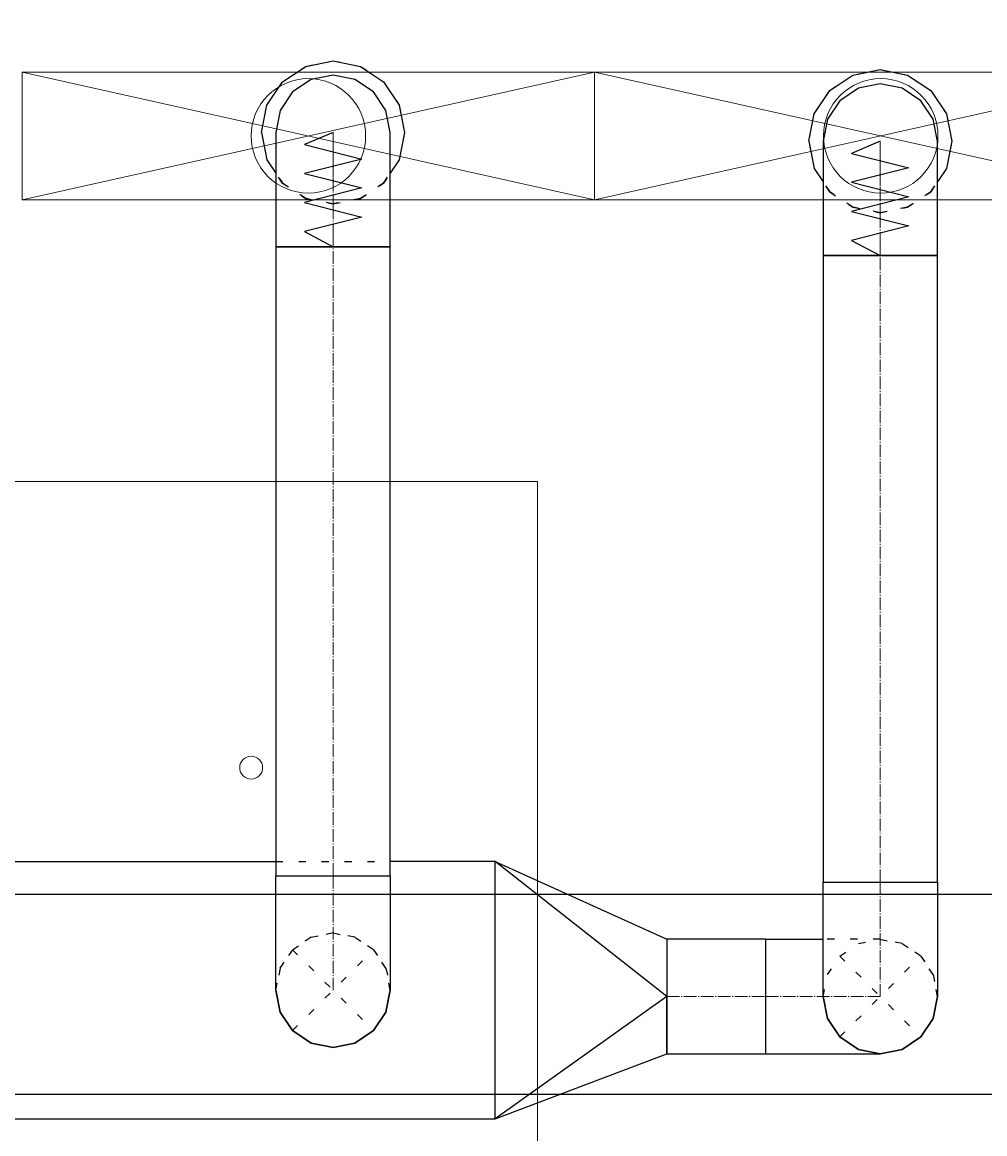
# Model space of a CAD drawing. Header units: centimetres. Extents: x -228435 to 46820, y -89367 to 152985.
# Tile 104 of 256: x -15040 to -13358, y 18260 to 20203. Entities that reach past the tile are written whole.
import ezdxf

# ---------------------------------------------------------------- set-up
doc = ezdxf.new("R2010")
doc.units = ezdxf.units.CM
doc.header["$LTSCALE"] = 50
doc.header["$PDMODE"] = 35
doc.header["$PDSIZE"] = 0.1
for name, pattern in [('CADVENT_CENTERLINE', [9.9, 7.4, -1, 0.5, -1]), ('CADVENT_HIDDEN', [0.8, 0.25, -0.55]), ('Kondygnacja  -0_5$0$HIDDEN', [9.525, 6.35, -3.175]), ('Kondygnacja  -0_5$0$HIDDEN2', [4.7625, 3.175, -1.5875])]:
    doc.linetypes.add(name, pattern=pattern)
doc.layers.get('0').update_dxf_attribs({"color": 8})
doc.layers.get('DEFPOINTS').update_dxf_attribs({"color": 8})
for name, color, linetype in [('01-103-Went PP_poziom-0_5$0$L_Nawiew', 250, 'Continuous'), ('bgde-nawiewDETAILS', 1, 'Continuous'), ('bgde-nawiewEXP', 250, 'Continuous'), ('bgde-nawiewHIDDEN', 250, 'Continuous'), ('Kondygnacja  -0_5$0$ARCH_KONSTR_POWYŻEJ RZUTU', 8, 'Kondygnacja  -0_5$0$HIDDEN'), ('Kondygnacja  -0_5$0$ARCH_KONSTR_POWYŻEJ RZUTU_IST', 8, 'Kondygnacja  -0_5$0$HIDDEN2')]:
    doc.layers.add(name, color=color, linetype=linetype)
for name, color, linetype, lineweight in [('bgde-nawiewCEN', 7, 'Continuous', 13), ('bgde_nawiewnik', 11, 'Continuous', 5), ('Kondygnacja  -0_5$0$ARCH_INFO_WYMIARY', 8, 'Continuous', 9), ('SU Lampy kwadratowe  -05$0$ARCH_SUFITY_PODWIESZANE', 8, 'Continuous', 9)]:
    doc.layers.add(name, color=color, linetype=linetype, lineweight=lineweight)
doc.styles.add('Kondygnacja  -0_5$0$Romans', font='Romans.shx', dxfattribs={"width": 0.7})
doc.dimstyles.new('Kondygnacja  -0_5$0$Wymiary 1-100', dxfattribs={"dimtxt": 12, "dimasz": 10, "dimexe": 5, "dimexo": 0, "dimgap": 4, "dimtad": 1, "dimrnd": 0.5, "dimzin": 12, "dimdsep": 46, "dimtxsty": 'Kondygnacja  -0_5$0$Romans', "dimblk": 'Kondygnacja  -0_5$0$_Oblique', "dimcen": 10, "dimdle": 10, "dimclrt": 55, "dimazin": 0, "dimtfac": 1, "dimtmove": 1, "dimatfit": 3, "dimfxl": 8, "dimfxlon": 1, "dimtolj": 1, "dimtzin": 0, "dimarcsym": 0})

# ---------------------------------------------------------------- blocks, each defined once
blk = doc.blocks.new('SU Lampy kwadratowe  -05$0$moduł sufitu')
at = {"layer": 'SU Lampy kwadratowe  -05$0$ARCH_SUFITY_PODWIESZANE'}
blk.add_lwpolyline([(60, -360), (240, -360), (240, -540), (60, -540)], close=True, dxfattribs=at)
blk.add_circle((190, -410), 2, dxfattribs=at)
blk = doc.blocks.new('SU Lampy kwadratowe  -05')
at = {"layer": 'SU Lampy kwadratowe  -05$0$ARCH_SUFITY_PODWIESZANE'}
blk.add_blockref('SU Lampy kwadratowe  -05$0$moduł sufitu', (10460, 6800), dxfattribs=at)
blk = doc.blocks.new('Kondygnacja  -0_5$0$konstrukcja istniejąca -0.5')
at = {"layer": 'Kondygnacja  -0_5$0$ARCH_KONSTR_POWYŻEJ RZUTU_IST', "ltscale": 10}
for points in [[(9938, 6367.89), (10982, 6367.89)], [(10982, 6332.89), (9938, 6332.89)]]:
    blk.add_lwpolyline(points, dxfattribs=at)
blk = doc.blocks.new('Kondygnacja  -0_5$0$_Oblique')
at = {"color": 0, "linetype": 'ByBlock', "lineweight": -2}
blk.add_line((-0.5, -0.5), (0.5, 0.5), dxfattribs=at)
blk = doc.blocks.new('*D212')
at = {"layer": 'DEFPOINTS', "color": 0}
for p in [(-30586.3, 81900), (-30681.1, 12489.5), (9064, 12489.5)]:
    blk.add_point(p, dxfattribs=at)
at = {"layer": 'Kondygnacja  -0_5$0$ARCH_INFO_WYMIARY', "color": 0, "lineweight": -2}
for p, q in [((-30673.1, 81900), (-30686.1, 81900)), ((-30681.1, 81910), (-30681.1, 12479.5)), ((-30673.1, 12489.5), (-30686.1, 12489.5))]:
    blk.add_line(p, q, dxfattribs=at)
at = {"layer": 'Kondygnacja  -0_5$0$ARCH_INFO_WYMIARY', "color": 0, "lineweight": -2, "xscale": 10, "yscale": 10, "zscale": 10}
for p, rotation in [((-30681.1, 81900), 90), ((-30681.1, 12489.5), 270)]:
    blk.add_blockref('Kondygnacja  -0_5$0$_Oblique', p, dxfattribs=dict(at, rotation=rotation))
at = {"layer": 'Kondygnacja  -0_5$0$ARCH_INFO_WYMIARY', "color": 55, "insert": (-30691.1, 47194.8), "char_height": 12, "attachment_point": 5, "rotation": 90, "style": 'Kondygnacja  -0_5$0$Romans'}
blk.add_mtext('\\A1;69410.5', dxfattribs=at)
blk = doc.blocks.new('A$C066D7839')
at = {"layer": 'bgde_nawiewnik'}
for p, q in [((-50, -11.15), (-50, 11.15)), ((-50, 11.15), (50, 11.15)), ((-50, -11.15), (50, 11.15)), ((50, -11.15), (-50, 11.15)), ((50, 11.15), (50, -11.15)), ((50, -11.15), (-50, -11.15))]:
    blk.add_line(p, q, dxfattribs=at)
blk.add_circle((0, 0), 10, dxfattribs=at)

msp = doc.modelspace()

# ---------------------------------------------------------------- linework, layer by layer
at = {"layer": 'bgde-nawiewCEN', "linetype": 'CADVENT_CENTERLINE', "ltscale": 0.06}
for p, q in [((-14496.891, 20009.546), (-14496.891, 20010.02)), ((-14496.891, 20008.421), (-14496.891, 20009.546)), ((-14496.891, 20006.231), (-14496.891, 20008.421)), ((-14496.891, 20002.619), (-14496.891, 20006.231)), ((-14496.891, 19997.231), (-14496.891, 20002.619)), ((-14496.891, 19989.712), (-14496.891, 19997.231)), ((-14496.891, 19979.705), (-14496.891, 19989.712)), ((-13540.819, 19994.251), (-13540.819, 19994.725)), ((-13540.819, 19993.125), (-13540.819, 19994.251)), ((-13540.819, 19990.932), (-13540.819, 19993.125)), ((-13540.819, 19987.317), (-13540.819, 19990.932)), ((-14496.891, 19966.857), (-14496.891, 19979.705)), ((-13540.819, 19981.925), (-13540.819, 19987.317)), ((-13540.819, 19974.399), (-13540.819, 19981.925)), ((-13540.819, 19964.384), (-13540.819, 19974.399)), ((-14496.891, 19950.812), (-14496.891, 19966.857)), ((-14496.891, 19931.214), (-14496.891, 19950.812)), ((-13540.819, 19951.525), (-13540.819, 19964.384)), ((-13540.819, 19935.465), (-13540.819, 19951.525)), ((-14496.891, 19907.708), (-14496.891, 19931.214)), ((-13540.819, 19915.851), (-13540.819, 19935.465)), ((-13540.819, 19892.325), (-13540.819, 19915.851)), ((-14496.891, 19879.94), (-14496.891, 19907.708)), ((-13540.819, 19864.532), (-13540.819, 19892.325)), ((-14496.891, 19828.873), (-14496.891, 19879.94)), ((-13540.819, 19813.421), (-13540.819, 19864.532)), ((-14496.891, 19810.192), (-14496.891, 19828.873)), ((-13540.819, 19794.725), (-13540.819, 19813.421)), ((-14496.891, 18711.102), (-14496.891, 19810.192)), ((-13540.819, 18700), (-13540.819, 19794.725)), ((-14496.891, 18711.102), (-14496.891, 18511.102)), ((-13540.819, 18700), (-13540.819, 18500)), ((-13913.637, 18500), (-13740.819, 18500)), ((-13740.819, 18500), (-13540.819, 18500))]:
    msp.add_line(p, q, dxfattribs=at)
at = {"layer": 'bgde-nawiewDETAILS', "linetype": 'CADVENT_HIDDEN'}
for p, q in [((-14567.602, 18440.392), (-14426.18, 18581.813)), ((-14567.602, 18581.813), (-14426.18, 18440.392)), ((-13611.529, 18429.289), (-13470.108, 18570.711)), ((-13611.529, 18570.711), (-13470.108, 18429.289))]:
    msp.add_line(p, q, dxfattribs=at)
at = {"layer": 'bgde-nawiewEXP', "linetype": 'Continuous'}
for points in [[(-14621.891, 20010.02), (-14612.376, 20057.855), (-14585.279, 20098.408), (-14544.726, 20125.505), (-14496.891, 20135.02), (-14449.055, 20125.505), (-14408.503, 20098.408), (-14381.406, 20057.855), (-14371.891, 20010.02), (-14381.406, 19962.184), (-14396.891, 19939.01)], [(-13665.819, 19994.725), (-13656.304, 20042.56), (-13629.207, 20083.113), (-13588.654, 20110.21), (-13540.819, 20119.725), (-13492.983, 20110.21), (-13452.43, 20083.113), (-13425.334, 20042.56), (-13415.819, 19994.725), (-13425.334, 19946.889), (-13440.819, 19923.714)], [(-14621.891, 20010.02), (-14612.376, 19962.184), (-14596.891, 19939.01)], [(-13665.819, 19994.725), (-13656.304, 19946.889), (-13640.819, 19923.714)], [(-20031.843, 18286.102), (-14213.637, 18286.102), (-14213.637, 18736.102), (-13913.637, 18600), (-13913.637, 18500), (-14213.637, 18736.102), (-14396.891, 18736.102)], [(-16442.417, 18736.102), (-14596.891, 18736.102)], [(-14213.637, 18286.102), (-14213.637, 18736.102)], [(-13740.819, 18400), (-13540.819, 18400), (-13579.087, 18407.612), (-13611.529, 18429.289), (-13633.207, 18461.732), (-13640.819, 18500), (-13640.819, 18700), (-13440.819, 18700), (-13440.819, 18500), (-13448.431, 18461.732), (-13470.108, 18429.289), (-13502.55, 18407.612), (-13540.819, 18400), (-13579.087, 18407.612), (-13611.529, 18429.289), (-13633.207, 18461.732), (-13640.819, 18500), (-13633.207, 18461.732), (-13611.529, 18429.289), (-13579.087, 18407.612), (-13540.819, 18400), (-13502.55, 18407.612), (-13470.108, 18429.289), (-13448.431, 18461.732), (-13440.819, 18500), (-13448.431, 18461.732), (-13470.108, 18429.289), (-13502.55, 18407.612), (-13540.819, 18400)], [(-13740.819, 18400), (-13740.819, 18600), (-13640.819, 18600)], [(-14596.891, 18511.102), (-14589.279, 18472.834), (-14567.602, 18440.392), (-14535.159, 18418.714), (-14496.891, 18411.102)], [(-14596.891, 18511.102), (-14589.279, 18472.834), (-14567.602, 18440.392), (-14535.159, 18418.714), (-14496.891, 18411.102)], [(-14496.891, 18411.102), (-14535.159, 18418.714)], [(-14496.891, 18411.102), (-14535.159, 18418.714)]]:
    msp.add_lwpolyline(points, dxfattribs=at)
for points in [[(-14596.891, 20009.546), (-14596.891, 19810.192), (-14396.891, 19810.192), (-14396.891, 20010.02), (-14404.503, 20048.288), (-14426.18, 20080.731), (-14458.623, 20102.408), (-14496.891, 20110.02), (-14535.159, 20102.408), (-14567.602, 20080.731), (-14589.279, 20048.288), (-14596.891, 20010.02)], [(-13640.819, 19794.725), (-13440.819, 19794.725), (-13440.819, 19994.725), (-13448.431, 20032.993), (-13470.108, 20065.435), (-13502.55, 20087.113), (-13540.819, 20094.725), (-13579.087, 20087.113), (-13611.529, 20065.435), (-13633.207, 20032.993), (-13640.819, 19994.725), (-13640.819, 19813.421)], [(-14596.891, 18711.102), (-14396.891, 18711.102), (-14396.891, 19810.192), (-14596.891, 19810.192)], [(-13640.819, 18700), (-13440.819, 18700), (-13440.819, 19794.725), (-13640.819, 19794.725)], [(-14596.891, 18511.102), (-14596.891, 18711.102), (-14396.891, 18711.102), (-14396.891, 18511.102), (-14404.503, 18472.834), (-14426.18, 18440.392), (-14458.623, 18418.714), (-14496.891, 18411.102), (-14535.159, 18418.714), (-14567.602, 18440.392), (-14589.279, 18472.834)], [(-13913.637, 18400), (-13740.819, 18400), (-13740.819, 18600), (-13913.637, 18600), (-13913.637, 18407.612)], [(-14496.891, 18411.102), (-14458.623, 18418.714), (-14426.18, 18440.392), (-14404.503, 18472.834), (-14396.891, 18511.102), (-14404.503, 18472.834), (-14426.18, 18440.392), (-14458.623, 18418.714)], [(-14213.637, 18286.102), (-13913.637, 18400), (-13913.637, 18500)]]:
    msp.add_lwpolyline(points, close=True, dxfattribs=at)
at = {"layer": 'bgde-nawiewEXP'}
for points in [[(-14496.891, 20010.02), (-14546.891, 19988.741), (-14446.891, 19963.401), (-14546.891, 19938.202), (-14446.891, 19912.939), (-14546.891, 19887.426), (-14446.891, 19862.089), (-14546.891, 19836.652), (-14496.891, 19810.192)], [(-13540.819, 19994.725), (-13590.819, 19973.427), (-13490.819, 19948.065), (-13590.819, 19922.845), (-13490.819, 19897.56), (-13590.819, 19872.025), (-13490.819, 19846.666), (-13590.819, 19821.207), (-13540.819, 19794.725)]]:
    msp.add_lwpolyline(points, dxfattribs=at)
at = {"layer": 'bgde-nawiewHIDDEN', "linetype": 'CADVENT_HIDDEN'}
for points in [[(-14621.891, 20010.02), (-14612.376, 20057.855), (-14585.279, 20098.408), (-14544.726, 20125.505), (-14496.891, 20135.02), (-14449.055, 20125.505), (-14408.503, 20098.408), (-14381.406, 20057.855), (-14371.891, 20010.02), (-14381.406, 19962.184), (-14408.503, 19921.632), (-14449.055, 19894.535), (-14496.891, 19885.02), (-14544.726, 19894.535), (-14585.279, 19921.632), (-14544.726, 19894.535), (-14496.891, 19885.02), (-14449.055, 19894.535), (-14408.503, 19921.632), (-14396.891, 19939.01)], [(-13665.819, 19994.725), (-13656.304, 20042.56), (-13629.207, 20083.113), (-13588.654, 20110.21), (-13540.819, 20119.725), (-13492.983, 20110.21), (-13452.43, 20083.113), (-13425.334, 20042.56), (-13415.819, 19994.725), (-13425.334, 19946.889), (-13452.43, 19906.336), (-13492.983, 19879.24), (-13540.819, 19869.725), (-13588.654, 19879.24), (-13629.207, 19906.336), (-13588.654, 19879.24), (-13540.819, 19869.725), (-13492.983, 19879.24), (-13452.43, 19906.336), (-13440.819, 19923.714)], [(-14621.891, 20010.02), (-14612.376, 19962.184), (-14585.279, 19921.632), (-14596.891, 19939.01)], [(-13665.819, 19994.725), (-13656.304, 19946.889), (-13629.207, 19906.336), (-13640.819, 19923.714)], [(-14596.891, 18736.102), (-14396.891, 18736.102)], [(-13640.819, 18500), (-13633.207, 18538.268), (-13611.529, 18570.711), (-13579.087, 18592.388), (-13540.819, 18600), (-13640.819, 18600)], [(-13640.819, 18500), (-13633.207, 18538.268), (-13611.529, 18570.711), (-13579.087, 18592.388), (-13540.819, 18600), (-13502.55, 18592.388), (-13470.108, 18570.711), (-13448.431, 18538.268), (-13440.819, 18500), (-13448.431, 18538.268), (-13470.108, 18570.711), (-13502.55, 18592.388), (-13540.819, 18600)]]:
    msp.add_lwpolyline(points, dxfattribs=at)
msp.add_lwpolyline([(-14596.891, 18511.102), (-14589.279, 18549.371), (-14567.602, 18581.813), (-14535.159, 18603.49), (-14496.891, 18611.102), (-14458.623, 18603.49), (-14426.18, 18581.813), (-14404.503, 18549.371), (-14396.891, 18511.102), (-14404.503, 18549.371), (-14426.18, 18581.813), (-14458.623, 18603.49), (-14496.891, 18611.102), (-14535.159, 18603.49), (-14567.602, 18581.813), (-14589.279, 18549.371)], close=True, dxfattribs=at)

# ---------------------------------------------------------------- block references
at = {"layer": '01-103-Went PP_poziom-0_5$0$L_Nawiew', "xscale": 10, "yscale": 10, "zscale": 10}
for p in [(-14540, 20003.971, 1920), (-13540, 20003.971, 1920)]:
    msp.add_blockref('A$C066D7839', p, dxfattribs=at)
at = {"layer": 'Kondygnacja  -0_5$0$ARCH_KONSTR_POWYŻEJ RZUTU', "xscale": 10, "yscale": 10, "zscale": 10}
msp.add_blockref('Kondygnacja  -0_5$0$konstrukcja istniejąca -0.5', (-121140, -45000), dxfattribs=at)
at = {"layer": 'SU Lampy kwadratowe  -05$0$ARCH_SUFITY_PODWIESZANE', "xscale": 10, "yscale": 10, "zscale": 10}
msp.add_blockref('SU Lampy kwadratowe  -05', (-121140, -45000), dxfattribs=at)

# ---------------------------------------------------------------- dimensions: what is measured, and where the dimension line sits
at = {"layer": 'Kondygnacja  -0_5$0$ARCH_INFO_WYMIARY'}
dim = msp.add_linear_dim(base=(-30681.114, 12489.5), p1=(-30586.301, 81900), p2=(9064, 12489.5), angle=90, dimstyle='Kondygnacja  -0_5$0$Wymiary 1-100', dxfattribs=at)
dim.commit()
dim.dimension.update_dxf_attribs({"geometry": '*D212', "text_midpoint": (-30691.114, 47194.75)})

doc.saveas('drawing.dxf')
